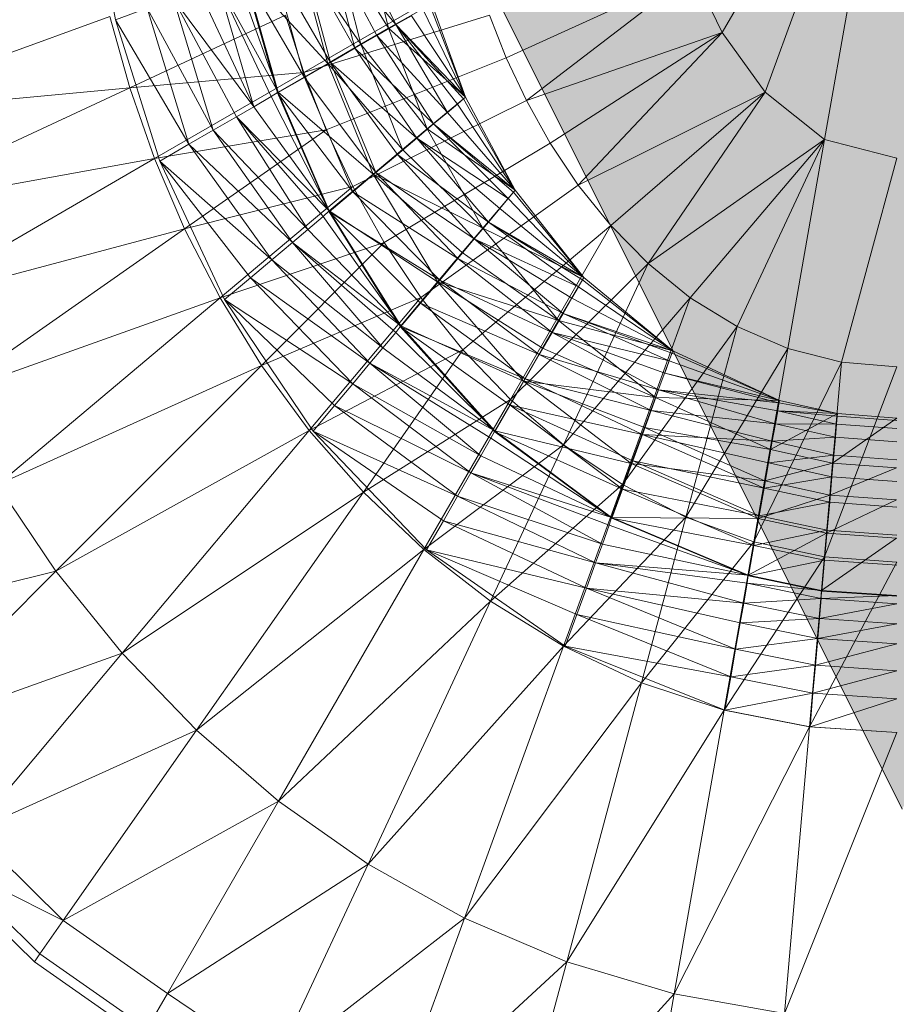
# Model space of a CAD drawing. Header units: metres. Extents: x 391.1 to 430.4, y 12.7 to 28.9.
# Tile 85 of 153: x 404.674 to 404.781, y 27.395 to 27.515. Entities that reach past the tile are written whole.
import ezdxf

# ---------------------------------------------------------------- set-up
doc = ezdxf.new("R2010")
doc.units = ezdxf.units.M
doc.layers.add('A-DETL-____-MBND', color=7, linetype='Continuous', lineweight=18)

# ---------------------------------------------------------------- blocks, each defined once
blk = doc.blocks.new('Family - Inodor PB-155417-01_FON_P0')
at = {"layer": 'A-DETL-____-MBND', "color": 253, "true_color": 0xaaaaaa}
for p, q in [((0.20299, 0.21652), (0.18172, 0.17968)), ((0.20299, 0.21652), (0.18695, 0.17244)), ((0.20299, 0.21652), (0.1942, 0.16667)), ((0.10473, 0.19854), (0.10784, 0.18124)), ((0.1381, 0.19232), (0.1411, 0.18021)), ((0.1381, 0.19232), (0.1411, 0.18021)), ((0.1381, 0.19232), (0.1411, 0.18021)), ((0.13445, 0.19099), (0.13773, 0.17826)), ((0.13445, 0.19099), (0.1411, 0.18021)), ((0.13445, 0.19099), (0.13773, 0.17826)), ((0.13445, 0.19099), (0.1411, 0.18021)), ((0.13655, 0.19169), (0.14199, 0.18066)), ((0.13655, 0.19169), (0.14199, 0.18066)), ((0.13041, 0.18945), (0.13402, 0.17605)), ((0.13041, 0.18945), (0.13699, 0.17777)), ((0.13041, 0.18945), (0.13699, 0.17777)), ((0.13041, 0.18945), (0.13402, 0.17605)), ((0.13363, 0.19063), (0.13699, 0.17777)), ((0.13363, 0.19063), (0.14199, 0.18066)), ((0.13363, 0.19063), (0.13967, 0.17932)), ((0.13363, 0.19063), (0.13699, 0.17777)), ((0.13363, 0.19063), (0.14199, 0.18066)), ((0.13363, 0.19063), (0.13967, 0.17932)), ((0.13006, 0.18939), (0.13368, 0.17592)), ((0.13006, 0.18939), (0.13773, 0.17826)), ((0.13006, 0.18939), (0.13368, 0.17592)), ((0.13006, 0.18939), (0.13773, 0.17826)), ((0.12697, 0.1882), (0.13085, 0.17422)), ((0.12697, 0.1882), (0.13402, 0.17605)), ((0.12697, 0.1882), (0.13402, 0.17605)), ((0.12697, 0.1882), (0.13085, 0.17422)), ((0.12258, 0.18661), (0.12764, 0.17243)), ((0.12258, 0.18661), (0.12764, 0.17243)), ((0.12343, 0.18691), (0.13085, 0.17422)), ((0.12343, 0.18691), (0.13085, 0.17422)), ((0.12343, 0.18691), (0.12758, 0.17234)), ((0.1235, 0.187), (0.12764, 0.17243)), ((0.1235, 0.187), (0.13368, 0.17592)), ((0.1235, 0.187), (0.12764, 0.17243)), ((0.1235, 0.187), (0.13368, 0.17592)), ((0.15172, 0.18692), (0.13077, 0.17482)), ((0.17822, 0.18699), (0.15543, 0.17661)), ((0.17822, 0.18699), (0.15787, 0.1714)), ((0.17822, 0.18699), (0.18172, 0.17968)), ((0.11798, 0.18494), (0.12467, 0.17066)), ((0.11798, 0.18494), (0.12467, 0.17066)), ((0.12027, 0.18577), (0.12467, 0.17066)), ((0.12027, 0.18577), (0.12764, 0.17243)), ((0.12027, 0.18577), (0.1268, 0.17189)), ((0.12027, 0.18577), (0.12467, 0.17066)), ((0.12027, 0.18577), (0.12764, 0.17243)), ((0.12027, 0.18577), (0.1268, 0.17189)), ((0.1149, 0.18381), (0.11972, 0.1678)), ((0.1149, 0.18381), (0.12467, 0.17066)), ((0.1149, 0.18381), (0.12256, 0.16944)), ((0.1149, 0.18381), (0.11972, 0.1678)), ((0.1149, 0.18381), (0.12467, 0.17066)), ((0.1149, 0.18381), (0.12256, 0.16944)), ((0.11169, 0.18265), (0.10784, 0.18124)), ((0.10784, 0.18124), (0.11169, 0.18265)), ((0.11169, 0.18265), (0.11676, 0.16609)), ((0.11169, 0.18265), (0.11972, 0.1678)), ((0.11169, 0.18265), (0.11972, 0.1678)), ((0.11169, 0.18265), (0.11676, 0.16609)), ((0.14638, 0.18319), (0.1411, 0.18021)), ((0.1411, 0.18021), (0.14638, 0.18319)), ((0.14526, 0.18254), (0.15046, 0.1718)), ((0.14526, 0.18254), (0.15046, 0.1718)), ((0.14611, 0.18303), (0.15046, 0.1718)), ((0.14611, 0.18303), (0.15046, 0.1718)), ((0.14638, 0.18319), (0.15046, 0.1718)), ((0.14638, 0.18319), (0.15046, 0.1718)), ((0.15046, 0.1718), (0.14638, 0.18319)), ((0.14638, 0.18319), (0.15046, 0.1718)), ((0.10716, 0.18164), (0.07412, 0.16961)), ((0.10716, 0.18164), (0.10958, 0.17296)), ((0.10784, 0.18124), (0.11676, 0.16609)), ((0.10784, 0.18124), (0.11676, 0.16609)), ((0.10784, 0.18124), (0.11322, 0.16404)), ((0.12854, 0.1818), (0.10958, 0.17296)), ((0.12854, 0.1818), (0.13077, 0.17482)), ((0.13077, 0.17482), (0.15339, 0.18179)), ((0.14387, 0.18174), (0.14199, 0.18066)), ((0.14199, 0.18066), (0.14387, 0.18174)), ((0.14387, 0.18174), (0.15046, 0.1718)), ((0.14387, 0.18174), (0.15046, 0.1718)), ((0.15339, 0.18179), (0.15543, 0.17661)), ((0.1411, 0.18021), (0.13773, 0.17826)), ((0.13773, 0.17826), (0.1411, 0.18021)), ((0.14199, 0.18066), (0.13967, 0.17932)), ((0.13967, 0.17932), (0.14199, 0.18066)), ((0.1411, 0.18021), (0.15046, 0.1718)), ((0.1411, 0.18021), (0.14578, 0.16795)), ((0.1411, 0.18021), (0.15046, 0.1718)), ((0.1411, 0.18021), (0.14578, 0.16795)), ((0.1411, 0.18021), (0.14578, 0.16795)), ((0.14199, 0.18066), (0.14825, 0.16994)), ((0.14199, 0.18066), (0.15046, 0.1718)), ((0.14199, 0.18066), (0.14947, 0.17097)), ((0.14199, 0.18066), (0.14825, 0.16994)), ((0.14199, 0.18066), (0.15022, 0.1716)), ((0.14199, 0.18066), (0.14947, 0.17097)), ((0.14199, 0.18066), (0.15046, 0.1718)), ((0.14199, 0.18066), (0.15022, 0.1716)), ((0.13967, 0.17932), (0.13699, 0.17777)), ((0.13699, 0.17777), (0.13967, 0.17932)), ((0.13967, 0.17932), (0.14658, 0.16855)), ((0.13967, 0.17932), (0.14825, 0.16994)), ((0.13967, 0.17932), (0.14825, 0.16994)), ((0.13967, 0.17932), (0.14658, 0.16855)), ((0.15787, 0.1714), (0.18172, 0.17968)), ((0.18172, 0.17968), (0.16078, 0.16621)), ((0.18172, 0.17968), (0.16419, 0.1611)), ((0.18172, 0.17968), (0.18695, 0.17244)), ((0.13773, 0.17826), (0.13368, 0.17592)), ((0.13368, 0.17592), (0.13773, 0.17826)), ((0.13699, 0.17777), (0.13402, 0.17605)), ((0.13402, 0.17605), (0.13699, 0.17777)), ((0.13699, 0.17777), (0.14453, 0.16682)), ((0.13699, 0.17777), (0.14658, 0.16855)), ((0.13699, 0.17777), (0.14658, 0.16855)), ((0.13699, 0.17777), (0.14453, 0.16682)), ((0.13773, 0.17826), (0.1428, 0.16545)), ((0.13773, 0.17826), (0.14578, 0.16795)), ((0.13773, 0.17826), (0.14578, 0.16795)), ((0.13773, 0.17826), (0.1428, 0.16545)), ((0.13349, 0.16785), (0.15543, 0.17661)), ((0.15543, 0.17661), (0.15787, 0.1714)), ((0.13368, 0.17592), (0.12764, 0.17243)), ((0.12764, 0.17243), (0.13368, 0.17592)), ((0.13402, 0.17605), (0.13085, 0.17422)), ((0.13085, 0.17422), (0.13402, 0.17605)), ((0.13368, 0.17592), (0.13922, 0.16244)), ((0.13368, 0.17592), (0.1428, 0.16545)), ((0.13368, 0.17592), (0.1428, 0.16545)), ((0.13368, 0.17592), (0.13922, 0.16244)), ((0.13402, 0.17605), (0.13953, 0.16263)), ((0.13402, 0.17605), (0.14453, 0.16682)), ((0.13402, 0.17605), (0.14216, 0.16483)), ((0.13402, 0.17605), (0.13953, 0.16263)), ((0.13402, 0.17605), (0.14453, 0.16682)), ((0.13402, 0.17605), (0.14216, 0.16483)), ((0.10958, 0.17296), (0.13077, 0.17482)), ((0.13077, 0.17482), (0.11259, 0.16433)), ((0.13085, 0.17422), (0.12758, 0.17234)), ((0.12758, 0.17234), (0.13085, 0.17422)), ((0.13077, 0.17482), (0.13349, 0.16785)), ((0.13085, 0.17422), (0.13673, 0.16028)), ((0.13085, 0.17422), (0.13953, 0.16263)), ((0.13085, 0.17422), (0.13953, 0.16263)), ((0.13085, 0.17422), (0.13673, 0.16028)), ((0.07412, 0.16961), (0.10958, 0.17296)), ((0.10958, 0.17296), (0.07765, 0.15807)), ((0.10958, 0.17296), (0.11259, 0.16433)), ((0.1268, 0.17189), (0.12467, 0.17066)), ((0.12467, 0.17066), (0.1268, 0.17189)), ((0.12764, 0.17243), (0.1268, 0.17189)), ((0.1268, 0.17189), (0.12764, 0.17243)), ((0.1268, 0.17189), (0.13387, 0.15796)), ((0.1268, 0.17189), (0.13387, 0.15796)), ((0.12758, 0.17234), (0.13673, 0.16028)), ((0.12758, 0.17234), (0.13673, 0.16028)), ((0.12758, 0.17234), (0.13384, 0.15785)), ((0.12764, 0.17243), (0.13387, 0.15796)), ((0.12764, 0.17243), (0.13922, 0.16244)), ((0.12764, 0.17243), (0.13922, 0.16244)), ((0.12764, 0.17243), (0.13387, 0.15796)), ((0.15046, 0.1718), (0.14578, 0.16795)), ((0.14578, 0.16795), (0.15046, 0.1718)), ((0.15022, 0.1716), (0.14947, 0.17097)), ((0.14947, 0.17097), (0.15022, 0.1716)), ((0.15046, 0.1718), (0.15022, 0.1716)), ((0.15022, 0.1716), (0.15046, 0.1718)), ((0.15022, 0.1716), (0.1565, 0.16048)), ((0.15022, 0.1716), (0.1565, 0.16048)), ((0.15046, 0.1718), (0.1565, 0.16048)), ((0.15046, 0.1718), (0.1565, 0.16048)), ((0.1565, 0.16048), (0.15046, 0.1718)), ((0.15046, 0.1718), (0.1565, 0.16048)), ((0.16419, 0.1611), (0.18695, 0.17244)), ((0.18695, 0.17244), (0.16815, 0.15617)), ((0.18695, 0.17244), (0.1727, 0.15155)), ((0.18695, 0.17244), (0.1942, 0.16667)), ((0.12467, 0.17066), (0.12256, 0.16944)), ((0.12256, 0.16944), (0.12467, 0.17066)), ((0.12467, 0.17066), (0.13387, 0.15796)), ((0.12467, 0.17066), (0.13387, 0.15796)), ((0.13674, 0.16093), (0.15787, 0.1714)), ((0.14947, 0.17097), (0.14825, 0.16994)), ((0.14825, 0.16994), (0.14947, 0.17097)), ((0.14947, 0.17097), (0.1565, 0.16048)), ((0.14947, 0.17097), (0.1565, 0.16048)), ((0.15787, 0.1714), (0.16078, 0.16621)), ((0.12256, 0.16944), (0.11972, 0.1678)), ((0.11972, 0.1678), (0.12256, 0.16944)), ((0.12256, 0.16944), (0.13126, 0.15569)), ((0.12256, 0.16944), (0.13387, 0.15796)), ((0.12256, 0.16944), (0.13314, 0.15727)), ((0.12256, 0.16944), (0.13126, 0.15569)), ((0.12256, 0.16944), (0.13387, 0.15796)), ((0.12256, 0.16944), (0.13314, 0.15727)), ((0.14825, 0.16994), (0.14658, 0.16855)), ((0.14658, 0.16855), (0.14825, 0.16994)), ((0.14825, 0.16994), (0.1565, 0.16048)), ((0.14825, 0.16994), (0.1565, 0.16048)), ((0.14578, 0.16795), (0.1428, 0.16545)), ((0.1428, 0.16545), (0.14578, 0.16795)), ((0.14658, 0.16855), (0.14453, 0.16682)), ((0.14453, 0.16682), (0.14658, 0.16855)), ((0.14578, 0.16795), (0.1565, 0.16048)), ((0.14578, 0.16795), (0.1565, 0.16048)), ((0.14578, 0.16795), (0.15256, 0.15587)), ((0.14578, 0.16795), (0.15256, 0.15587)), ((0.14578, 0.16795), (0.15256, 0.15587)), ((0.14658, 0.16855), (0.15567, 0.15949)), ((0.14658, 0.16855), (0.1565, 0.16048)), ((0.14658, 0.16855), (0.1563, 0.16024)), ((0.14658, 0.16855), (0.15567, 0.15949)), ((0.14658, 0.16855), (0.1565, 0.16048)), ((0.14658, 0.16855), (0.1563, 0.16024)), ((0.11259, 0.16433), (0.13349, 0.16785)), ((0.13349, 0.16785), (0.11625, 0.15578)), ((0.11972, 0.1678), (0.11676, 0.16609)), ((0.11676, 0.16609), (0.11972, 0.1678)), ((0.11972, 0.1678), (0.1294, 0.15413)), ((0.11972, 0.1678), (0.13126, 0.15569)), ((0.11972, 0.1678), (0.13126, 0.15569)), ((0.11972, 0.1678), (0.1294, 0.15413)), ((0.13349, 0.16785), (0.13674, 0.16093)), ((0.14453, 0.16682), (0.14216, 0.16483)), ((0.14216, 0.16483), (0.14453, 0.16682)), ((0.14453, 0.16682), (0.15325, 0.1566)), ((0.14453, 0.16682), (0.15567, 0.15949)), ((0.14453, 0.16682), (0.15464, 0.15826)), ((0.14453, 0.16682), (0.15325, 0.1566)), ((0.14453, 0.16682), (0.15567, 0.15949)), ((0.14453, 0.16682), (0.15464, 0.15826)), ((0.1727, 0.15155), (0.1942, 0.16667)), ((0.1942, 0.16667), (0.17784, 0.1474)), ((0.1942, 0.16667), (0.18353, 0.1439)), ((0.1942, 0.16667), (0.18972, 0.14123)), ((0.1942, 0.16667), (0.20299, 0.16439)), ((0.11676, 0.16609), (0.11322, 0.16404)), ((0.11322, 0.16404), (0.11676, 0.16609)), ((0.11676, 0.16609), (0.12688, 0.15202)), ((0.11676, 0.16609), (0.1294, 0.15413)), ((0.11676, 0.16609), (0.1294, 0.15413)), ((0.11676, 0.16609), (0.12688, 0.15202)), ((0.14057, 0.1541), (0.16078, 0.16621)), ((0.16078, 0.16621), (0.16419, 0.1611)), ((0.07765, 0.15807), (0.11259, 0.16433)), ((0.11259, 0.16433), (0.08203, 0.14668)), ((0.11259, 0.16433), (0.11625, 0.15578)), ((0.1428, 0.16545), (0.13922, 0.16244)), ((0.13922, 0.16244), (0.1428, 0.16545)), ((0.14216, 0.16483), (0.13953, 0.16263)), ((0.13953, 0.16263), (0.14216, 0.16483)), ((0.14216, 0.16483), (0.15153, 0.15455)), ((0.14216, 0.16483), (0.15325, 0.1566)), ((0.14216, 0.16483), (0.15325, 0.1566)), ((0.14216, 0.16483), (0.15153, 0.15455)), ((0.1428, 0.16545), (0.15256, 0.15587)), ((0.1428, 0.16545), (0.15256, 0.15587)), ((0.20299, 0.16439), (0.19626, 0.13955)), ((0.11322, 0.16404), (0.12688, 0.15202)), ((0.11322, 0.16404), (0.12426, 0.14982)), ((0.11322, 0.16404), (0.12113, 0.14719)), ((0.11322, 0.16404), (0.12688, 0.15202)), ((0.11322, 0.16404), (0.12426, 0.14982)), ((0.13922, 0.16244), (0.13387, 0.15796)), ((0.13387, 0.15796), (0.13922, 0.16244)), ((0.13953, 0.16263), (0.13673, 0.16028)), ((0.13673, 0.16028), (0.13953, 0.16263)), ((0.13922, 0.16244), (0.14705, 0.14931)), ((0.13922, 0.16244), (0.15256, 0.15587)), ((0.13922, 0.16244), (0.15006, 0.15289)), ((0.13922, 0.16244), (0.14705, 0.14931)), ((0.13922, 0.16244), (0.15256, 0.15587)), ((0.13922, 0.16244), (0.15006, 0.15289)), ((0.13953, 0.16263), (0.14953, 0.15217)), ((0.13953, 0.16263), (0.15153, 0.15455)), ((0.13953, 0.16263), (0.15153, 0.15455)), ((0.13953, 0.16263), (0.14953, 0.15217)), ((0.11625, 0.15578), (0.13674, 0.16093)), ((0.13674, 0.16093), (0.12058, 0.14737)), ((0.13674, 0.16093), (0.14057, 0.1541)), ((0.14502, 0.14744), (0.16419, 0.1611)), ((0.16419, 0.1611), (0.16815, 0.15617)), ((0.13673, 0.16028), (0.13384, 0.15785)), ((0.13384, 0.15785), (0.13673, 0.16028)), ((0.13673, 0.16028), (0.14733, 0.14954)), ((0.13673, 0.16028), (0.14953, 0.15217)), ((0.13673, 0.16028), (0.14953, 0.15217)), ((0.13673, 0.16028), (0.14733, 0.14954)), ((0.1565, 0.16048), (0.15256, 0.15587)), ((0.15256, 0.15587), (0.1565, 0.16048)), ((0.15567, 0.15949), (0.15464, 0.15826)), ((0.15464, 0.15826), (0.15567, 0.15949)), ((0.1563, 0.16024), (0.15567, 0.15949)), ((0.15567, 0.15949), (0.1563, 0.16024)), ((0.15567, 0.15949), (0.16487, 0.14986)), ((0.15567, 0.15949), (0.16487, 0.14986)), ((0.1565, 0.16048), (0.1563, 0.16024)), ((0.1563, 0.16024), (0.1565, 0.16048)), ((0.1563, 0.16024), (0.16487, 0.14986)), ((0.1563, 0.16024), (0.16487, 0.14986)), ((0.1565, 0.16048), (0.16487, 0.14986)), ((0.1565, 0.16048), (0.16487, 0.14986)), ((0.1565, 0.16048), (0.16487, 0.14986)), ((0.1565, 0.16048), (0.16487, 0.14986)), ((0.13314, 0.15727), (0.13126, 0.15569)), ((0.13126, 0.15569), (0.13314, 0.15727)), ((0.13387, 0.15796), (0.13314, 0.15727)), ((0.13314, 0.15727), (0.13387, 0.15796)), ((0.13314, 0.15727), (0.14257, 0.14396)), ((0.13314, 0.15727), (0.14257, 0.14396)), ((0.13384, 0.15785), (0.14733, 0.14954)), ((0.13384, 0.15785), (0.14498, 0.14674)), ((0.13384, 0.15785), (0.14255, 0.14385)), ((0.13384, 0.15785), (0.14733, 0.14954)), ((0.13384, 0.15785), (0.14498, 0.14674)), ((0.13387, 0.15796), (0.14257, 0.14396)), ((0.13387, 0.15796), (0.14705, 0.14931)), ((0.13387, 0.15796), (0.14705, 0.14931)), ((0.13387, 0.15796), (0.14257, 0.14396)), ((0.15464, 0.15826), (0.15325, 0.1566)), ((0.15325, 0.1566), (0.15464, 0.15826)), ((0.15464, 0.15826), (0.16487, 0.14986)), ((0.15464, 0.15826), (0.16487, 0.14986)), ((0.15014, 0.14103), (0.16815, 0.15617)), ((0.15325, 0.1566), (0.15153, 0.15455)), ((0.15153, 0.15455), (0.15325, 0.1566)), ((0.15325, 0.1566), (0.16422, 0.14874)), ((0.15325, 0.1566), (0.16487, 0.14986)), ((0.15325, 0.1566), (0.16471, 0.14959)), ((0.15325, 0.1566), (0.16422, 0.14874)), ((0.15325, 0.1566), (0.16487, 0.14986)), ((0.15325, 0.1566), (0.16471, 0.14959)), ((0.16815, 0.15617), (0.15593, 0.135)), ((0.16815, 0.15617), (0.1727, 0.15155)), ((0.08203, 0.14668), (0.11625, 0.15578)), ((0.11625, 0.15578), (0.0873, 0.13551)), ((0.11625, 0.15578), (0.12058, 0.14737)), ((0.13126, 0.15569), (0.1294, 0.15413)), ((0.1294, 0.15413), (0.13126, 0.15569)), ((0.13126, 0.15569), (0.14257, 0.14396)), ((0.13126, 0.15569), (0.14257, 0.14396)), ((0.15256, 0.15587), (0.15006, 0.15289)), ((0.15006, 0.15289), (0.15256, 0.15587)), ((0.15256, 0.15587), (0.16487, 0.14986)), ((0.15256, 0.15587), (0.16487, 0.14986)), ((0.15256, 0.15587), (0.16179, 0.14464)), ((0.15256, 0.15587), (0.16179, 0.14464)), ((0.15256, 0.15587), (0.16179, 0.14464)), ((0.12058, 0.14737), (0.14057, 0.1541)), ((0.14057, 0.1541), (0.12563, 0.13916)), ((0.1294, 0.15413), (0.12688, 0.15202)), ((0.12688, 0.15202), (0.1294, 0.15413)), ((0.1294, 0.15413), (0.14039, 0.14128)), ((0.1294, 0.15413), (0.14257, 0.14396)), ((0.1294, 0.15413), (0.14197, 0.14316)), ((0.1294, 0.15413), (0.14039, 0.14128)), ((0.1294, 0.15413), (0.14257, 0.14396)), ((0.1294, 0.15413), (0.14197, 0.14316)), ((0.14057, 0.1541), (0.14502, 0.14744)), ((0.15153, 0.15455), (0.14953, 0.15217)), ((0.14953, 0.15217), (0.15153, 0.15455)), ((0.15153, 0.15455), (0.16234, 0.14547)), ((0.15153, 0.15455), (0.16422, 0.14874)), ((0.15153, 0.15455), (0.16342, 0.14735)), ((0.15153, 0.15455), (0.16234, 0.14547)), ((0.15153, 0.15455), (0.16422, 0.14874)), ((0.15153, 0.15455), (0.16342, 0.14735)), ((0.15006, 0.15289), (0.14705, 0.14931)), ((0.14705, 0.14931), (0.15006, 0.15289)), ((0.15006, 0.15289), (0.16179, 0.14464)), ((0.15006, 0.15289), (0.16179, 0.14464)), ((0.12688, 0.15202), (0.12426, 0.14982)), ((0.12426, 0.14982), (0.12688, 0.15202)), ((0.12688, 0.15202), (0.13882, 0.13941)), ((0.12688, 0.15202), (0.14039, 0.14128)), ((0.12688, 0.15202), (0.14039, 0.14128)), ((0.12688, 0.15202), (0.13882, 0.13941)), ((0.14953, 0.15217), (0.14733, 0.14954)), ((0.14733, 0.14954), (0.14953, 0.15217)), ((0.14953, 0.15217), (0.161, 0.14315)), ((0.14953, 0.15217), (0.16234, 0.14547)), ((0.14953, 0.15217), (0.16234, 0.14547)), ((0.14953, 0.15217), (0.161, 0.14315)), ((0.15593, 0.135), (0.1727, 0.15155)), ((0.1727, 0.15155), (0.16241, 0.12949)), ((0.1727, 0.15155), (0.17784, 0.1474)), ((0.12426, 0.14982), (0.12113, 0.14719)), ((0.12113, 0.14719), (0.12426, 0.14982)), ((0.12426, 0.14982), (0.13672, 0.1369)), ((0.12426, 0.14982), (0.13882, 0.13941)), ((0.12426, 0.14982), (0.13882, 0.13941)), ((0.12426, 0.14982), (0.13672, 0.1369)), ((0.14705, 0.14931), (0.14257, 0.14396)), ((0.14257, 0.14396), (0.14705, 0.14931)), ((0.14733, 0.14954), (0.14498, 0.14674)), ((0.14498, 0.14674), (0.14733, 0.14954)), ((0.14705, 0.14931), (0.15751, 0.13722)), ((0.14705, 0.14931), (0.16179, 0.14464)), ((0.14705, 0.14931), (0.15984, 0.14126)), ((0.14705, 0.14931), (0.15751, 0.13722)), ((0.14705, 0.14931), (0.16179, 0.14464)), ((0.14705, 0.14931), (0.15984, 0.14126)), ((0.14733, 0.14954), (0.15945, 0.14047)), ((0.14733, 0.14954), (0.161, 0.14315)), ((0.14733, 0.14954), (0.161, 0.14315)), ((0.14733, 0.14954), (0.15945, 0.14047)), ((0.16487, 0.14986), (0.16179, 0.14464)), ((0.16179, 0.14464), (0.16487, 0.14986)), ((0.16422, 0.14874), (0.16342, 0.14735)), ((0.16342, 0.14735), (0.16422, 0.14874)), ((0.16471, 0.14959), (0.16422, 0.14874)), ((0.16422, 0.14874), (0.16471, 0.14959)), ((0.16422, 0.14874), (0.17571, 0.14094)), ((0.16422, 0.14874), (0.17571, 0.14094)), ((0.16487, 0.14986), (0.16471, 0.14959)), ((0.16471, 0.14959), (0.16487, 0.14986)), ((0.16471, 0.14959), (0.17571, 0.14094)), ((0.16471, 0.14959), (0.17571, 0.14094)), ((0.16487, 0.14986), (0.17571, 0.14094)), ((0.16487, 0.14986), (0.17571, 0.14094)), ((0.17571, 0.14094), (0.16487, 0.14986)), ((0.16487, 0.14986), (0.17571, 0.14094)), ((0.0873, 0.13551), (0.12058, 0.14737)), ((0.12058, 0.14737), (0.09347, 0.12462)), ((0.12058, 0.14737), (0.12563, 0.13916)), ((0.12113, 0.14719), (0.13672, 0.1369)), ((0.12113, 0.14719), (0.13452, 0.13428)), ((0.12113, 0.14719), (0.13189, 0.13114)), ((0.12113, 0.14719), (0.13672, 0.1369)), ((0.12113, 0.14719), (0.13452, 0.13428)), ((0.12563, 0.13916), (0.14502, 0.14744)), ((0.14502, 0.14744), (0.13144, 0.13124)), ((0.14498, 0.14674), (0.14255, 0.14385)), ((0.14255, 0.14385), (0.14498, 0.14674)), ((0.14498, 0.14674), (0.15773, 0.1375)), ((0.14498, 0.14674), (0.15945, 0.14047)), ((0.14498, 0.14674), (0.15945, 0.14047)), ((0.14498, 0.14674), (0.15773, 0.1375)), ((0.14502, 0.14744), (0.15014, 0.14103)), ((0.16342, 0.14735), (0.16234, 0.14547)), ((0.16234, 0.14547), (0.16342, 0.14735)), ((0.16241, 0.12949), (0.17784, 0.1474)), ((0.16342, 0.14735), (0.17571, 0.14094)), ((0.16342, 0.14735), (0.17571, 0.14094)), ((0.17784, 0.1474), (0.16956, 0.12466)), ((0.17784, 0.1474), (0.18353, 0.1439)), ((0.16234, 0.14547), (0.161, 0.14315)), ((0.161, 0.14315), (0.16234, 0.14547)), ((0.16234, 0.14547), (0.17527, 0.13972)), ((0.16234, 0.14547), (0.17571, 0.14094)), ((0.16234, 0.14547), (0.1756, 0.14064)), ((0.16234, 0.14547), (0.17527, 0.13972)), ((0.16234, 0.14547), (0.17571, 0.14094)), ((0.16234, 0.14547), (0.1756, 0.14064)), ((0.14257, 0.14396), (0.14197, 0.14316)), ((0.14197, 0.14316), (0.14257, 0.14396)), ((0.14257, 0.14396), (0.15402, 0.13117)), ((0.14257, 0.14396), (0.15751, 0.13722)), ((0.14257, 0.14396), (0.15751, 0.13722)), ((0.14257, 0.14396), (0.15402, 0.13117)), ((0.16179, 0.14464), (0.15984, 0.14126)), ((0.15984, 0.14126), (0.16179, 0.14464)), ((0.16179, 0.14464), (0.17571, 0.14094)), ((0.16179, 0.14464), (0.17571, 0.14094)), ((0.16179, 0.14464), (0.17358, 0.13526)), ((0.16179, 0.14464), (0.17358, 0.13526)), ((0.16179, 0.14464), (0.17358, 0.13526)), ((0.16956, 0.12466), (0.18353, 0.1439)), ((0.18353, 0.1439), (0.17731, 0.12067)), ((0.18353, 0.1439), (0.18972, 0.14123)), ((0.14197, 0.14316), (0.14039, 0.14128)), ((0.14039, 0.14128), (0.14197, 0.14316)), ((0.14197, 0.14316), (0.15402, 0.13117)), ((0.14197, 0.14316), (0.15402, 0.13117)), ((0.14255, 0.14385), (0.15773, 0.1375)), ((0.14255, 0.14385), (0.1559, 0.13433)), ((0.14255, 0.14385), (0.15402, 0.13106)), ((0.14255, 0.14385), (0.15773, 0.1375)), ((0.14255, 0.14385), (0.1559, 0.13433)), ((0.161, 0.14315), (0.15945, 0.14047)), ((0.15945, 0.14047), (0.161, 0.14315)), ((0.161, 0.14315), (0.17398, 0.13617)), ((0.161, 0.14315), (0.17527, 0.13972)), ((0.161, 0.14315), (0.17472, 0.13822)), ((0.161, 0.14315), (0.17398, 0.13617)), ((0.161, 0.14315), (0.17527, 0.13972)), ((0.161, 0.14315), (0.17472, 0.13822)), ((0.13144, 0.13124), (0.15014, 0.14103)), ((0.15014, 0.14103), (0.13802, 0.12373)), ((0.14039, 0.14128), (0.13882, 0.13941)), ((0.13882, 0.13941), (0.14039, 0.14128)), ((0.14039, 0.14128), (0.15402, 0.13117)), ((0.14039, 0.14128), (0.15402, 0.13117)), ((0.15014, 0.14103), (0.15593, 0.135)), ((0.15984, 0.14126), (0.15751, 0.13722)), ((0.15751, 0.13722), (0.15984, 0.14126)), ((0.15945, 0.14047), (0.15773, 0.1375)), ((0.15773, 0.1375), (0.15945, 0.14047)), ((0.15945, 0.14047), (0.17306, 0.13366)), ((0.15945, 0.14047), (0.17398, 0.13617)), ((0.15945, 0.14047), (0.17398, 0.13617)), ((0.15945, 0.14047), (0.17306, 0.13366)), ((0.15984, 0.14126), (0.17358, 0.13526)), ((0.15984, 0.14126), (0.17358, 0.13526)), ((0.17571, 0.14094), (0.17358, 0.13526)), ((0.17358, 0.13526), (0.17571, 0.14094)), ((0.1756, 0.14064), (0.17527, 0.13972)), ((0.17527, 0.13972), (0.1756, 0.14064)), ((0.17571, 0.14094), (0.1756, 0.14064)), ((0.1756, 0.14064), (0.17571, 0.14094)), ((0.1756, 0.14064), (0.1887, 0.13489)), ((0.1756, 0.14064), (0.1887, 0.13489)), ((0.1887, 0.13489), (0.17571, 0.14094)), ((0.17571, 0.14094), (0.1887, 0.13489)), ((0.1887, 0.13489), (0.17571, 0.14094)), ((0.17571, 0.14094), (0.1887, 0.13489)), ((0.18972, 0.14123), (0.17731, 0.12067)), ((0.18972, 0.14123), (0.18556, 0.11768)), ((0.18972, 0.14123), (0.19626, 0.13955)), ((0.09347, 0.12462), (0.12563, 0.13916)), ((0.12563, 0.13916), (0.10059, 0.11411)), ((0.12563, 0.13916), (0.13144, 0.13124)), ((0.13882, 0.13941), (0.13672, 0.1369)), ((0.13672, 0.1369), (0.13882, 0.13941)), ((0.13882, 0.13941), (0.15234, 0.12816)), ((0.13882, 0.13941), (0.15402, 0.13117)), ((0.13882, 0.13941), (0.15356, 0.13028)), ((0.13882, 0.13941), (0.15234, 0.12816)), ((0.13882, 0.13941), (0.15402, 0.13117)), ((0.13882, 0.13941), (0.15356, 0.13028)), ((0.17527, 0.13972), (0.17472, 0.13822)), ((0.17472, 0.13822), (0.17527, 0.13972)), ((0.17527, 0.13972), (0.1887, 0.13489)), ((0.17527, 0.13972), (0.1887, 0.13489)), ((0.19626, 0.13955), (0.18556, 0.11768)), ((0.19626, 0.13955), (0.19418, 0.11583)), ((0.19626, 0.13955), (0.20299, 0.13897)), ((0.17472, 0.13822), (0.18863, 0.1346)), ((0.17472, 0.13822), (0.1887, 0.13489)), ((0.17472, 0.13822), (0.1887, 0.13489)), ((0.17472, 0.13822), (0.18863, 0.1346)), ((0.20299, 0.13897), (0.19418, 0.11583)), ((0.13672, 0.1369), (0.13452, 0.13428)), ((0.13452, 0.13428), (0.13672, 0.1369)), ((0.13672, 0.1369), (0.15112, 0.12605)), ((0.13672, 0.1369), (0.15234, 0.12816)), ((0.13672, 0.1369), (0.15234, 0.12816)), ((0.13672, 0.1369), (0.15112, 0.12605)), ((0.15751, 0.13722), (0.15402, 0.13117)), ((0.15402, 0.13117), (0.15751, 0.13722)), ((0.15773, 0.1375), (0.1559, 0.13433)), ((0.1559, 0.13433), (0.15773, 0.1375)), ((0.15751, 0.13722), (0.17065, 0.12721)), ((0.15751, 0.13722), (0.17358, 0.13526)), ((0.15751, 0.13722), (0.17225, 0.1316)), ((0.15751, 0.13722), (0.17065, 0.12721)), ((0.15751, 0.13722), (0.17358, 0.13526)), ((0.15751, 0.13722), (0.17225, 0.1316)), ((0.15773, 0.1375), (0.172, 0.13075)), ((0.15773, 0.1375), (0.17306, 0.13366)), ((0.15773, 0.1375), (0.17306, 0.13366)), ((0.15773, 0.1375), (0.172, 0.13075)), ((0.17398, 0.13617), (0.17306, 0.13366)), ((0.17306, 0.13366), (0.17398, 0.13617)), ((0.17398, 0.13617), (0.18863, 0.1346)), ((0.17398, 0.13617), (0.1882, 0.13204)), ((0.17398, 0.13617), (0.18848, 0.13362)), ((0.17398, 0.13617), (0.1882, 0.13204)), ((0.17398, 0.13617), (0.18863, 0.1346)), ((0.17398, 0.13617), (0.18848, 0.13362)), ((0.13802, 0.12373), (0.15593, 0.135)), ((0.15593, 0.135), (0.14538, 0.11674)), ((0.1559, 0.13433), (0.15402, 0.13106)), ((0.15402, 0.13106), (0.1559, 0.13433)), ((0.1559, 0.13433), (0.16958, 0.12409)), ((0.1559, 0.13433), (0.172, 0.13075)), ((0.1559, 0.13433), (0.17083, 0.12752)), ((0.1559, 0.13433), (0.16958, 0.12409)), ((0.1559, 0.13433), (0.172, 0.13075)), ((0.1559, 0.13433), (0.17083, 0.12752)), ((0.15593, 0.135), (0.16241, 0.12949)), ((0.17358, 0.13526), (0.17225, 0.1316)), ((0.17225, 0.1316), (0.17358, 0.13526)), ((0.17358, 0.13526), (0.1887, 0.13489)), ((0.17358, 0.13526), (0.1887, 0.13489)), ((0.17358, 0.13526), (0.18759, 0.12893)), ((0.18759, 0.12893), (0.17358, 0.13526)), ((0.17358, 0.13526), (0.18759, 0.12893)), ((0.1887, 0.13489), (0.18759, 0.12893)), ((0.18759, 0.12893), (0.1887, 0.13489)), ((0.18863, 0.1346), (0.18848, 0.13362)), ((0.18848, 0.13362), (0.18863, 0.1346)), ((0.1887, 0.13489), (0.18863, 0.1346)), ((0.18863, 0.1346), (0.1887, 0.13489)), ((0.18863, 0.1346), (0.19576, 0.13329)), ((0.18863, 0.1346), (0.19576, 0.13329)), ((0.19576, 0.13329), (0.1887, 0.13489)), ((0.1887, 0.13489), (0.19576, 0.13329)), ((0.19576, 0.13329), (0.1887, 0.13489)), ((0.1887, 0.13489), (0.19576, 0.13329)), ((0.13452, 0.13428), (0.13189, 0.13114)), ((0.13189, 0.13114), (0.13452, 0.13428)), ((0.13452, 0.13428), (0.14948, 0.12321)), ((0.13452, 0.13428), (0.15112, 0.12605)), ((0.13452, 0.13428), (0.15112, 0.12605)), ((0.13452, 0.13428), (0.14948, 0.12321)), ((0.17306, 0.13366), (0.172, 0.13075)), ((0.172, 0.13075), (0.17306, 0.13366)), ((0.17306, 0.13366), (0.18782, 0.12991)), ((0.17306, 0.13366), (0.1882, 0.13204)), ((0.17306, 0.13366), (0.1882, 0.13204)), ((0.17306, 0.13366), (0.18782, 0.12991)), ((0.18759, 0.12893), (0.19576, 0.13329)), ((0.18759, 0.12893), (0.19576, 0.13329)), ((0.18848, 0.13362), (0.1882, 0.13204)), ((0.1882, 0.13204), (0.18848, 0.13362)), ((0.18848, 0.13362), (0.19564, 0.132)), ((0.18848, 0.13362), (0.19576, 0.13329)), ((0.18848, 0.13362), (0.19573, 0.13298)), ((0.18848, 0.13362), (0.19564, 0.132)), ((0.18848, 0.13362), (0.19576, 0.13329)), ((0.18848, 0.13362), (0.19573, 0.13298)), ((0.19576, 0.13329), (0.19517, 0.12725)), ((0.19517, 0.12725), (0.19576, 0.13329)), ((0.19576, 0.13329), (0.19573, 0.13298)), ((0.19573, 0.13298), (0.19576, 0.13329)), ((0.20299, 0.13274), (0.19576, 0.13329)), ((0.19576, 0.13329), (0.20299, 0.13274)), ((0.20299, 0.13274), (0.19576, 0.13329)), ((0.19576, 0.13329), (0.20299, 0.13274)), ((0.1882, 0.13204), (0.18782, 0.12991)), ((0.18782, 0.12991), (0.1882, 0.13204)), ((0.1882, 0.13204), (0.1955, 0.13041)), ((0.1882, 0.13204), (0.19564, 0.132)), ((0.1882, 0.13204), (0.19564, 0.132)), ((0.1882, 0.13204), (0.1955, 0.13041)), ((0.19517, 0.12725), (0.20299, 0.13274)), ((0.19517, 0.12725), (0.20299, 0.13274)), ((0.19564, 0.132), (0.1955, 0.13041)), ((0.1955, 0.13041), (0.19564, 0.132)), ((0.19573, 0.13298), (0.19564, 0.132)), ((0.19564, 0.132), (0.19573, 0.13298)), ((0.19564, 0.132), (0.20299, 0.13145)), ((0.19564, 0.132), (0.20299, 0.13145)), ((0.19573, 0.13298), (0.20299, 0.13243)), ((0.19573, 0.13298), (0.20299, 0.13243)), ((0.10059, 0.11411), (0.13144, 0.13124)), ((0.13144, 0.13124), (0.10866, 0.1041)), ((0.13144, 0.13124), (0.13802, 0.12373)), ((0.13189, 0.13114), (0.14948, 0.12321)), ((0.13189, 0.13114), (0.14777, 0.12024)), ((0.13189, 0.13114), (0.14572, 0.11669)), ((0.13189, 0.13114), (0.14948, 0.12321)), ((0.13189, 0.13114), (0.14777, 0.12024)), ((0.15402, 0.13117), (0.15356, 0.13028)), ((0.15356, 0.13028), (0.15402, 0.13117)), ((0.15402, 0.13117), (0.16826, 0.12065)), ((0.15402, 0.13117), (0.17065, 0.12721)), ((0.15402, 0.13117), (0.17065, 0.12721)), ((0.15402, 0.13117), (0.16826, 0.12065)), ((0.15402, 0.13106), (0.16958, 0.12409)), ((0.15402, 0.13106), (0.16958, 0.12409)), ((0.15402, 0.13106), (0.16829, 0.12054)), ((0.17225, 0.1316), (0.17065, 0.12721)), ((0.17065, 0.12721), (0.17225, 0.1316)), ((0.172, 0.13075), (0.17083, 0.12752)), ((0.17083, 0.12752), (0.172, 0.13075)), ((0.172, 0.13075), (0.18682, 0.12421)), ((0.172, 0.13075), (0.18782, 0.12991)), ((0.172, 0.13075), (0.18736, 0.12727)), ((0.172, 0.13075), (0.18682, 0.12421)), ((0.172, 0.13075), (0.18782, 0.12991)), ((0.172, 0.13075), (0.18736, 0.12727)), ((0.17225, 0.1316), (0.18692, 0.1251)), ((0.17225, 0.1316), (0.18759, 0.12893)), ((0.17225, 0.1316), (0.18759, 0.12893)), ((0.17225, 0.1316), (0.18692, 0.1251)), ((0.15356, 0.13028), (0.15234, 0.12816)), ((0.15234, 0.12816), (0.15356, 0.13028)), ((0.15356, 0.13028), (0.16826, 0.12065)), ((0.15356, 0.13028), (0.16826, 0.12065)), ((0.18782, 0.12991), (0.18736, 0.12727)), ((0.18736, 0.12727), (0.18782, 0.12991)), ((0.18782, 0.12991), (0.1955, 0.13041)), ((0.18782, 0.12991), (0.1955, 0.13041)), ((0.18782, 0.12991), (0.19532, 0.12824)), ((0.18782, 0.12991), (0.19532, 0.12824)), ((0.1955, 0.13041), (0.19532, 0.12824)), ((0.19532, 0.12824), (0.1955, 0.13041)), ((0.1955, 0.13041), (0.20299, 0.12985)), ((0.1955, 0.13041), (0.20299, 0.12985)), ((0.14538, 0.11674), (0.16241, 0.12949)), ((0.16241, 0.12949), (0.15352, 0.11043)), ((0.16241, 0.12949), (0.16956, 0.12466)), ((0.18759, 0.12893), (0.18692, 0.1251)), ((0.18692, 0.1251), (0.18759, 0.12893)), ((0.18759, 0.12893), (0.19517, 0.12725)), ((0.18759, 0.12893), (0.19517, 0.12725)), ((0.18759, 0.12893), (0.19517, 0.12725)), ((0.15234, 0.12816), (0.15112, 0.12605)), ((0.15112, 0.12605), (0.15234, 0.12816)), ((0.15234, 0.12816), (0.16826, 0.12065)), ((0.15234, 0.12816), (0.16826, 0.12065)), ((0.17065, 0.12721), (0.16826, 0.12065)), ((0.16826, 0.12065), (0.17065, 0.12721)), ((0.17083, 0.12752), (0.16958, 0.12409)), ((0.16958, 0.12409), (0.17083, 0.12752)), ((0.17065, 0.12721), (0.18611, 0.1205)), ((0.17065, 0.12721), (0.18692, 0.1251)), ((0.17065, 0.12721), (0.18692, 0.1251)), ((0.17065, 0.12721), (0.18611, 0.1205)), ((0.17083, 0.12752), (0.18622, 0.12084)), ((0.17083, 0.12752), (0.18682, 0.12421)), ((0.17083, 0.12752), (0.18682, 0.12421)), ((0.17083, 0.12752), (0.18622, 0.12084)), ((0.18736, 0.12727), (0.18682, 0.12421)), ((0.18682, 0.12421), (0.18736, 0.12727)), ((0.18692, 0.1251), (0.19517, 0.12725)), ((0.18692, 0.1251), (0.19517, 0.12725)), ((0.18736, 0.12727), (0.19532, 0.12824)), ((0.18736, 0.12727), (0.19532, 0.12824)), ((0.18736, 0.12727), (0.19508, 0.12557)), ((0.18736, 0.12727), (0.19508, 0.12557)), ((0.19517, 0.12725), (0.19483, 0.12337)), ((0.19483, 0.12337), (0.19517, 0.12725)), ((0.19532, 0.12824), (0.19508, 0.12557)), ((0.19508, 0.12557), (0.19532, 0.12824)), ((0.19517, 0.12725), (0.20293, 0.12668)), ((0.19517, 0.12725), (0.20293, 0.12668)), ((0.19517, 0.12725), (0.20293, 0.12668)), ((0.19532, 0.12824), (0.20299, 0.12767)), ((0.19532, 0.12824), (0.20299, 0.12767)), ((0.15112, 0.12605), (0.14948, 0.12321)), ((0.14948, 0.12321), (0.15112, 0.12605)), ((0.15112, 0.12605), (0.16713, 0.11739)), ((0.15112, 0.12605), (0.16826, 0.12065)), ((0.15112, 0.12605), (0.16797, 0.11969)), ((0.15112, 0.12605), (0.16713, 0.11739)), ((0.15112, 0.12605), (0.16826, 0.12065)), ((0.15112, 0.12605), (0.16797, 0.11969)), ((0.19483, 0.12337), (0.20293, 0.12668)), ((0.19483, 0.12337), (0.20293, 0.12668)), ((0.18692, 0.1251), (0.18611, 0.1205)), ((0.18611, 0.1205), (0.18692, 0.1251)), ((0.18682, 0.12421), (0.19508, 0.12557)), ((0.18682, 0.12421), (0.19508, 0.12557)), ((0.18692, 0.1251), (0.19483, 0.12337)), ((0.18692, 0.1251), (0.19483, 0.12337)), ((0.19508, 0.12557), (0.19481, 0.12249)), ((0.19481, 0.12249), (0.19508, 0.12557)), ((0.19508, 0.12557), (0.20299, 0.125)), ((0.19508, 0.12557), (0.20299, 0.125)), ((0.09347, 0.12462), (0.10059, 0.11411)), ((0.10866, 0.1041), (0.13802, 0.12373)), ((0.13802, 0.12373), (0.1177, 0.09472)), ((0.13802, 0.12373), (0.14538, 0.11674)), ((0.15352, 0.11043), (0.16956, 0.12466)), ((0.16956, 0.12466), (0.16239, 0.10496)), ((0.16958, 0.12409), (0.16829, 0.12054)), ((0.16829, 0.12054), (0.16958, 0.12409)), ((0.16956, 0.12466), (0.17731, 0.12067)), ((0.16958, 0.12409), (0.18559, 0.11723)), ((0.16958, 0.12409), (0.18622, 0.12084)), ((0.16958, 0.12409), (0.18622, 0.12084)), ((0.16958, 0.12409), (0.18559, 0.11723)), ((0.18682, 0.12421), (0.18622, 0.12084)), ((0.18622, 0.12084), (0.18682, 0.12421)), ((0.18682, 0.12421), (0.19481, 0.12249)), ((0.18682, 0.12421), (0.19481, 0.12249)), ((0.14948, 0.12321), (0.14777, 0.12024)), ((0.14777, 0.12024), (0.14948, 0.12321)), ((0.14948, 0.12321), (0.1663, 0.1151)), ((0.14948, 0.12321), (0.16713, 0.11739)), ((0.14948, 0.12321), (0.16713, 0.11739)), ((0.14948, 0.12321), (0.1663, 0.1151)), ((0.18611, 0.1205), (0.19483, 0.12337)), ((0.18611, 0.1205), (0.19483, 0.12337)), ((0.18622, 0.12084), (0.19481, 0.12249)), ((0.18622, 0.12084), (0.19481, 0.12249)), ((0.19483, 0.12337), (0.19442, 0.11872)), ((0.19442, 0.11872), (0.19483, 0.12337)), ((0.19442, 0.11872), (0.20293, 0.12278)), ((0.19442, 0.11872), (0.20293, 0.12278)), ((0.19481, 0.12249), (0.19451, 0.11907)), ((0.19451, 0.11907), (0.19481, 0.12249)), ((0.19481, 0.12249), (0.20299, 0.1219)), ((0.19481, 0.12249), (0.20299, 0.1219)), ((0.19483, 0.12337), (0.20293, 0.12278)), ((0.19483, 0.12337), (0.20293, 0.12278)), ((0.14777, 0.12024), (0.14572, 0.11669)), ((0.14572, 0.11669), (0.14777, 0.12024)), ((0.14777, 0.12024), (0.16518, 0.11202)), ((0.14777, 0.12024), (0.1663, 0.1151)), ((0.14777, 0.12024), (0.1663, 0.1151)), ((0.14777, 0.12024), (0.16518, 0.11202)), ((0.17731, 0.12067), (0.16239, 0.10496)), ((0.16826, 0.12065), (0.16797, 0.11969)), ((0.16797, 0.11969), (0.16826, 0.12065)), ((0.16826, 0.12065), (0.18489, 0.11362)), ((0.16826, 0.12065), (0.18611, 0.1205)), ((0.16826, 0.12065), (0.18611, 0.1205)), ((0.16826, 0.12065), (0.18489, 0.11362)), ((0.16829, 0.12054), (0.18559, 0.11723)), ((0.16829, 0.12054), (0.18559, 0.11723)), ((0.16829, 0.12054), (0.18494, 0.11352)), ((0.17731, 0.12067), (0.1719, 0.1005)), ((0.17731, 0.12067), (0.18556, 0.11768)), ((0.18611, 0.1205), (0.18489, 0.11362)), ((0.18489, 0.11362), (0.18611, 0.1205)), ((0.18622, 0.12084), (0.18559, 0.11723)), ((0.18559, 0.11723), (0.18622, 0.12084)), ((0.18611, 0.1205), (0.19442, 0.11872)), ((0.18611, 0.1205), (0.19442, 0.11872)), ((0.18622, 0.12084), (0.19451, 0.11907)), ((0.18622, 0.12084), (0.19451, 0.11907)), ((0.16797, 0.11969), (0.16713, 0.11739)), ((0.16713, 0.11739), (0.16797, 0.11969)), ((0.16797, 0.11969), (0.18489, 0.11362)), ((0.16797, 0.11969), (0.18489, 0.11362)), ((0.18489, 0.11362), (0.19442, 0.11872)), ((0.18489, 0.11362), (0.19442, 0.11872)), ((0.18559, 0.11723), (0.19451, 0.11907)), ((0.18559, 0.11723), (0.19451, 0.11907)), ((0.19442, 0.11872), (0.19382, 0.11176)), ((0.19382, 0.11176), (0.19442, 0.11872)), ((0.19451, 0.11907), (0.19419, 0.11542)), ((0.19419, 0.11542), (0.19451, 0.11907)), ((0.19442, 0.11872), (0.20293, 0.11811)), ((0.19442, 0.11872), (0.20293, 0.11811)), ((0.19451, 0.11907), (0.20299, 0.11846)), ((0.19451, 0.11907), (0.20299, 0.11846)), ((0.18556, 0.11768), (0.1719, 0.1005)), ((0.18556, 0.11768), (0.18195, 0.09718)), ((0.18556, 0.11768), (0.19418, 0.11583)), ((0.19382, 0.11176), (0.20293, 0.11811)), ((0.19382, 0.11176), (0.20293, 0.11811)), ((0.1177, 0.09472), (0.14538, 0.11674)), ((0.14538, 0.11674), (0.1277, 0.0861)), ((0.14538, 0.11674), (0.15352, 0.11043)), ((0.14572, 0.11669), (0.16518, 0.11202)), ((0.14572, 0.11669), (0.16401, 0.1088)), ((0.14572, 0.11669), (0.16261, 0.10495)), ((0.14572, 0.11669), (0.16518, 0.11202)), ((0.14572, 0.11669), (0.16401, 0.1088)), ((0.16713, 0.11739), (0.1663, 0.1151)), ((0.1663, 0.1151), (0.16713, 0.11739)), ((0.16713, 0.11739), (0.18489, 0.11362)), ((0.16713, 0.11739), (0.18489, 0.11362)), ((0.18559, 0.11723), (0.18494, 0.11352)), ((0.18494, 0.11352), (0.18559, 0.11723)), ((0.18559, 0.11723), (0.19419, 0.11542)), ((0.18559, 0.11723), (0.19419, 0.11542)), ((0.19418, 0.11583), (0.18195, 0.09718)), ((0.18494, 0.11352), (0.19419, 0.11542)), ((0.18494, 0.11352), (0.19419, 0.11542)), ((0.19418, 0.11583), (0.19237, 0.09514)), ((0.20299, 0.1152), (0.19237, 0.09514)), ((0.19419, 0.11542), (0.19387, 0.11167)), ((0.19387, 0.11167), (0.19419, 0.11542)), ((0.19418, 0.11583), (0.20299, 0.1152)), ((0.19419, 0.11542), (0.20299, 0.11481)), ((0.19419, 0.11542), (0.20299, 0.11481)), ((0.07271, 0.1072), (0.10059, 0.11411)), ((0.10059, 0.11411), (0.08058, 0.0941)), ((0.10059, 0.11411), (0.10866, 0.1041)), ((0.1663, 0.1151), (0.16518, 0.11202)), ((0.16518, 0.11202), (0.1663, 0.1151)), ((0.1663, 0.1151), (0.18435, 0.11021)), ((0.1663, 0.1151), (0.18489, 0.11362)), ((0.1663, 0.1151), (0.18477, 0.11263)), ((0.1663, 0.1151), (0.18435, 0.11021)), ((0.1663, 0.1151), (0.18489, 0.11362)), ((0.1663, 0.1151), (0.18477, 0.11263)), ((0.18489, 0.11362), (0.18477, 0.11263)), ((0.18477, 0.11263), (0.18489, 0.11362)), ((0.18489, 0.11362), (0.19382, 0.11176)), ((0.18489, 0.11362), (0.19382, 0.11176)), ((0.18494, 0.11352), (0.19387, 0.11167)), ((0.16518, 0.11202), (0.16401, 0.1088)), ((0.16401, 0.1088), (0.16518, 0.11202)), ((0.16518, 0.11202), (0.18335, 0.10458)), ((0.16518, 0.11202), (0.18435, 0.11021)), ((0.16518, 0.11202), (0.18392, 0.10781)), ((0.16518, 0.11202), (0.18335, 0.10458)), ((0.16518, 0.11202), (0.18435, 0.11021)), ((0.16518, 0.11202), (0.18392, 0.10781)), ((0.18477, 0.11263), (0.18435, 0.11021)), ((0.18435, 0.11021), (0.18477, 0.11263)), ((0.18477, 0.11263), (0.19378, 0.11077)), ((0.18477, 0.11263), (0.19382, 0.11176)), ((0.18477, 0.11263), (0.19382, 0.11176)), ((0.18477, 0.11263), (0.19378, 0.11077)), ((0.19382, 0.11176), (0.19378, 0.11077)), ((0.19378, 0.11077), (0.19382, 0.11176)), ((0.19382, 0.11176), (0.20293, 0.11113)), ((0.19382, 0.11176), (0.20293, 0.11113)), ((0.19387, 0.11167), (0.20299, 0.11104)), ((0.1277, 0.0861), (0.15352, 0.11043)), ((0.15352, 0.11043), (0.1386, 0.07843)), ((0.15352, 0.11043), (0.16239, 0.10496)), ((0.18435, 0.11021), (0.19378, 0.11077)), ((0.18435, 0.11021), (0.19378, 0.11077)), ((0.19378, 0.11077), (0.19357, 0.10832)), ((0.19357, 0.10832), (0.19378, 0.11077)), ((0.19378, 0.11077), (0.20293, 0.11113)), ((0.19378, 0.11077), (0.20293, 0.11113)), ((0.19378, 0.11077), (0.20299, 0.11013)), ((0.19378, 0.11077), (0.20299, 0.11013)), ((0.18435, 0.11021), (0.18392, 0.10781)), ((0.18392, 0.10781), (0.18435, 0.11021)), ((0.18435, 0.11021), (0.19357, 0.10832)), ((0.18435, 0.11021), (0.19357, 0.10832)), ((0.19357, 0.10832), (0.20299, 0.11013)), ((0.19357, 0.10832), (0.20299, 0.11013)), ((0.16401, 0.1088), (0.16261, 0.10495)), ((0.16261, 0.10495), (0.16401, 0.1088)), ((0.16401, 0.1088), (0.18276, 0.10122)), ((0.16401, 0.1088), (0.18335, 0.10458)), ((0.16401, 0.1088), (0.18335, 0.10458)), ((0.16401, 0.1088), (0.18276, 0.10122)), ((0.18392, 0.10781), (0.19357, 0.10832)), ((0.18392, 0.10781), (0.19357, 0.10832)), ((0.19357, 0.10832), (0.19336, 0.10589)), ((0.19336, 0.10589), (0.19357, 0.10832)), ((0.19357, 0.10832), (0.20299, 0.10768)), ((0.19357, 0.10832), (0.20299, 0.10768)), ((0.18392, 0.10781), (0.18335, 0.10458)), ((0.18335, 0.10458), (0.18392, 0.10781)), ((0.18392, 0.10781), (0.19336, 0.10589)), ((0.18392, 0.10781), (0.19336, 0.10589)), ((0.19336, 0.10589), (0.20299, 0.10768)), ((0.19336, 0.10589), (0.20299, 0.10768)), ((0.18335, 0.10458), (0.19336, 0.10589)), ((0.18335, 0.10458), (0.19336, 0.10589)), ((0.19336, 0.10589), (0.19307, 0.10263)), ((0.19307, 0.10263), (0.19336, 0.10589)), ((0.19336, 0.10589), (0.20299, 0.10524)), ((0.19336, 0.10589), (0.20299, 0.10524)), ((0.1386, 0.07843), (0.16239, 0.10496)), ((0.16239, 0.10496), (0.15034, 0.07185)), ((0.16239, 0.10496), (0.1719, 0.1005)), ((0.16261, 0.10495), (0.18276, 0.10122)), ((0.16261, 0.10495), (0.18276, 0.10122)), ((0.16261, 0.10495), (0.18206, 0.09718)), ((0.18335, 0.10458), (0.18276, 0.10122)), ((0.18276, 0.10122), (0.18335, 0.10458)), ((0.18335, 0.10458), (0.19307, 0.10263)), ((0.18335, 0.10458), (0.19307, 0.10263)), ((0.19307, 0.10263), (0.20299, 0.10524)), ((0.19307, 0.10263), (0.20299, 0.10524)), ((0.08058, 0.0941), (0.10866, 0.1041)), ((0.10866, 0.1041), (0.09047, 0.08242)), ((0.10866, 0.1041), (0.1177, 0.09472)), ((0.18276, 0.10122), (0.19307, 0.10263)), ((0.18276, 0.10122), (0.19307, 0.10263)), ((0.19307, 0.10263), (0.19277, 0.09922)), ((0.19277, 0.09922), (0.19307, 0.10263)), ((0.19277, 0.09922), (0.20299, 0.10196)), ((0.19277, 0.09922), (0.20299, 0.10196)), ((0.19307, 0.10263), (0.20299, 0.10196)), ((0.19307, 0.10263), (0.20299, 0.10196)), ((0.18276, 0.10122), (0.18206, 0.09718)), ((0.18206, 0.09718), (0.18276, 0.10122)), ((0.18276, 0.10122), (0.19277, 0.09922)), ((0.18276, 0.10122), (0.19277, 0.09922)), ((0.1719, 0.1005), (0.15034, 0.07185)), ((0.1719, 0.1005), (0.1628, 0.06653)), ((0.1719, 0.1005), (0.18195, 0.09718)), ((0.18206, 0.09718), (0.19277, 0.09922)), ((0.18206, 0.09718), (0.19277, 0.09922)), ((0.19277, 0.09922), (0.19242, 0.09514)), ((0.19242, 0.09514), (0.19277, 0.09922)), ((0.19242, 0.09514), (0.20299, 0.09854)), ((0.19242, 0.09514), (0.20299, 0.09854)), ((0.19277, 0.09922), (0.20299, 0.09854)), ((0.19277, 0.09922), (0.20299, 0.09854)), ((0.18195, 0.09718), (0.1628, 0.06653)), ((0.18195, 0.09718), (0.17586, 0.06262)), ((0.18195, 0.09718), (0.19237, 0.09514)), ((0.18206, 0.09718), (0.19242, 0.09514)), ((0.19237, 0.09514), (0.17586, 0.06262)), ((0.19237, 0.09514), (0.18932, 0.06022)), ((0.19237, 0.09514), (0.20299, 0.09445)), ((0.19242, 0.09514), (0.20299, 0.09445)), ((0.09047, 0.08242), (0.1177, 0.09472)), ((0.1177, 0.09472), (0.10148, 0.07154)), ((0.1177, 0.09472), (0.1277, 0.0861)), ((0.20299, 0.09445), (0.18932, 0.06022)), ((0.10148, 0.07154), (0.1277, 0.0861)), ((0.1277, 0.0861), (0.11416, 0.06265)), ((0.1277, 0.0861), (0.1386, 0.07843)), ((0.09047, 0.08242), (0.10148, 0.07154)), ((0.08729, 0.07863), (0.09864, 0.06749)), ((0.10148, 0.07154), (0.08729, 0.07863)), ((0.11416, 0.06265), (0.1386, 0.07843)), ((0.1386, 0.07843), (0.12717, 0.05392)), ((0.1386, 0.07843), (0.15034, 0.07185)), ((0.09796, 0.06652), (0.08653, 0.07772)), ((0.10148, 0.07154), (0.09864, 0.06749)), ((0.10148, 0.07154), (0.11416, 0.06265)), ((0.15034, 0.07185), (0.12717, 0.05392)), ((0.15034, 0.07185), (0.1411, 0.04648)), ((0.15034, 0.07185), (0.1628, 0.06653)), ((0.09864, 0.06749), (0.09796, 0.06652)), ((0.09864, 0.06749), (0.11168, 0.05837)), ((0.11109, 0.05734), (0.09796, 0.06652)), ((0.1628, 0.06653), (0.1411, 0.04648)), ((0.1628, 0.06653), (0.15583, 0.0405)), ((0.1628, 0.06653), (0.17586, 0.06262)), ((0.11416, 0.06265), (0.11168, 0.05837)), ((0.11416, 0.06265), (0.12717, 0.05392)), ((0.17586, 0.06262), (0.15583, 0.0405)), ((0.17586, 0.06262), (0.17118, 0.03611)), ((0.17586, 0.06262), (0.18932, 0.06022))]:
    blk.add_line(p, q, dxfattribs=at)
blk = doc.blocks.new('LONDR55-XX_ZZ-ARQ-CAA-M3D-Londres55_ifc-1-01_FON_P0')
at = {"layer": 'A-DETL-____-MBND', "color": 253, "lineweight": 18, "true_color": 0xaaaaaa}
blk.add_blockref('Family - Inodor PB-155417-01_FON_P0', (404.57781, 27.33331), dxfattribs=at)
blk = doc.blocks.new('ZYR_02_02 Punts Consum - 01 Punt Consum AF-687799-01_FON_P0')
at = {"layer": 'A-DETL-____-MBND', "true_color": 0x0000fa}
blk.add_hatch(color=5, dxfattribs=at).paths.add_polyline_path([(0, 0.425), (-0.0625, 0.3), (0.0625, 0.3)])
at = {"layer": 'A-DETL-____-MBND', "color": 5, "true_color": 0x0000fa}
for p, q in [((0.0625, 0.3), (0, 0.425)), ((0, 0.425), (0.0625, 0.3))]:
    blk.add_line(p, q, dxfattribs=at)

msp = doc.modelspace()

# ---------------------------------------------------------------- block references
at = {"lineweight": 5}
msp.add_blockref('LONDR55-XX_ZZ-ARQ-CAA-M3D-Londres55_ifc-1-01_FON_P0', (0, 0), dxfattribs=at)
at = {"layer": 'A-DETL-____-MBND', "color": 5, "true_color": 0x0000fa, "rotation": 180}
msp.add_blockref('ZYR_02_02 Punts Consum - 01 Punt Consum AF-687799-01_FON_P0', (404.78146, 27.84342), dxfattribs=at)

doc.saveas('drawing.dxf')
